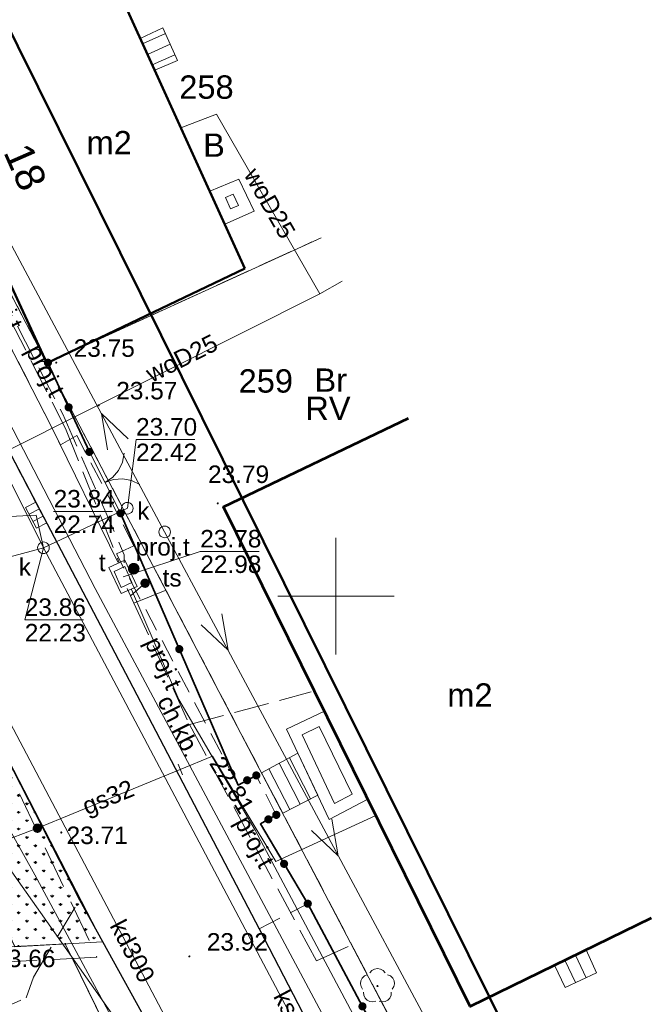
# Model space of a CAD drawing. Extents: x 5491059 to 5491327, y 5912942 to 5913063.
# Tile 48 of 49: x 5491236 to 5491264, y 5912983 to 5913025. Entities that reach past the tile are written whole.
import ezdxf
from ezdxf.enums import TextEntityAlignment as Align

# ---------------------------------------------------------------- set-up
doc = ezdxf.new("R2010")
doc.units = 0
for name, pattern in [('DGN Style 3', [2.568211, 1.834436, -0.733774]), ('PRZER1-1', [1, 0.5, -0.5]), ('PRZER2-1', [1.5, 1, -0.5]), ('PRZER3-1', [2, 1.5, -0.5])]:
    doc.linetypes.add(name, pattern=pattern)
doc.layers.get('0').update_dxf_attribs({"linetype": 'CONTINUOUS'})
doc.layers.add('AK_rośliny', color=7, linetype='CONTINUOUS')
for name, color, linetype, lineweight in [('GEPADR_O', 7, 'CONTINUOUS', 18), ('GEPPGD', 7, 'CONTINUOUS', 18), ('GESBTO', 7, 'CONTINUOUS', 18), ('GESBZO', 7, 'CONTINUOUS', 50), ('GESBZO_O', 7, 'CONTINUOUS', 50), ('GESDZI', 7, 'CONTINUOUS', 18), ('GESDZI_O', 7, 'CONTINUOUS', 18), ('GESKKL', 82, 'CONTINUOUS', 18), ('GESKKL_O', 82, 'CONTINUOUS', 18), ('GESSCH', 7, 'CONTINUOUS', 18), ('GESUZY', 96, 'CONTINUOUS', 18), ('GESUZY_O', 96, 'CONTINUOUS', 18), ('GSLKBR', 7, 'CONTINUOUS', 18), ('GSLKOG', 7, 'CONTINUOUS', 35), ('GSLKRW', 7, 'CONTINUOUS', 25), ('GSPRDL', 96, 'CONTINUOUS', 18), ('GSPWPS', 7, 'CONTINUOUS', 13), ('GSPWPS_O', 7, 'CONTINUOUS', 13), ('GSSKOA', 7, 'CONTINUOUS', 18), ('GSSKOD', 7, 'CONTINUOUS', 18), ('GSSKOD_O', 7, 'CONTINUOUS', 18), ('GULEPR', 1, 'CONTINUOUS', 18), ('GULGPR', 52, 'CONTINUOUS', 18), ('GULGPR_O', 52, 'CONTINUOUS', 18), ('GULKPR', 36, 'CONTINUOUS', 18), ('GULKPR_O', 36, 'CONTINUOUS', 18), ('GULTPR', 30, 'CONTINUOUS', 18), ('GULTPR_O', 30, 'CONTINUOUS', 18), ('GULWPR', 5, 'CONTINUOUS', 18), ('GULWPR_O', 5, 'CONTINUOUS', 18), ('GUPGZA', 52, 'CONTINUOUS', 18), ('GUPISN', 7, 'CONTINUOUS', 18), ('GUPIWZ', 7, 'CONTINUOUS', 18), ('GUPIWZ_O', 7, 'CONTINUOUS', 18), ('GUPKKS', 36, 'CONTINUOUS', 18), ('GUPKSD', 36, 'CONTINUOUS', 18), ('GUPKSD_O', 36, 'CONTINUOUS', 18), ('GUPPRZ_O', 7, 'CONTINUOUS', 18), ('GUPTST', 30, 'CONTINUOUS', 18), ('GUPTST_O', 30, 'CONTINUOUS', 18), ('GUPTUT', 30, 'CONTINUOUS', 18), ('GUPTUT_O', 30, 'CONTINUOUS', 18), ('GUPZCP', 7, 'CONTINUOUS', 18), ('GUSIKP', 7, 'CONTINUOUS', 18), ('Siatka krzyży', 7, 'CONTINUOUS', 18), ('Zakres opracowania', 1, 'DGN Style 3', 50)]:
    doc.layers.add(name, color=color, linetype=linetype, lineweight=lineweight)
doc.styles.add('Arial', font='arial.ttf')

# ---------------------------------------------------------------- blocks, each defined once
blk = doc.blocks.new('D_GSPWPS1')
blk.add_hatch(color=0).paths.add_polyline_path([(-0.045, 0), (-0.043467, -0.011647), (-0.038971, -0.0225), (-0.03182, -0.03182), (-0.0225, -0.038971), (-0.011647, -0.043467), (0, -0.045), (0.011647, -0.043467), (0.0225, -0.038971), (0.03182, -0.03182), (0.038971, -0.0225), (0.043467, -0.011647), (0.045, 0), (0.043467, 0.011647), (0.038971, 0.0225), (0.03182, 0.03182), (0.0225, 0.038971), (0.011647, 0.043467), (0, 0.045), (-0.011647, 0.043467), (-0.0225, 0.038971), (-0.03182, 0.03182), (-0.038971, 0.0225), (-0.043467, 0.011647)])
blk = doc.blocks.new('D_GSPRDL1')
blk.add_hatch(color=0).paths.add_polyline_path([(0, -0.045), (0.013906, -0.042798), (0.02645, -0.036406), (0.036406, -0.02645), (0.042798, -0.013906), (0.045, 0), (0.042798, 0.013906), (0.036406, 0.02645), (0.02645, 0.036406), (0.013906, 0.042798), (0, 0.045), (-0.013906, 0.042798), (-0.02645, 0.036406), (-0.036406, 0.02645), (-0.042798, 0.013906), (-0.045, 0), (-0.042798, -0.013906), (-0.036406, -0.02645), (-0.02645, -0.036406), (-0.013906, -0.042798)])
at = {"color": 0}
for points in [[(-0.635969, -0.134326), (-0.70458, -0.024001), (-0.731429, 0.103115), (-0.713292, 0.231763), (-0.652348, 0.346501), (-0.55591, 0.433559), (-0.435555, 0.482485)], [(-0.324277, 0.563333), (-0.240553, 0.662679), (-0.127956, 0.727494), (0, 0.75), (0.127956, 0.727494), (0.240553, 0.662679), (0.324277, 0.563333)], [(0.435555, 0.482485), (0.55591, 0.433559), (0.652348, 0.346501), (0.713292, 0.231763), (0.731429, 0.103115), (0.70458, -0.024001), (0.635969, -0.134326)], [(-0.068773, -0.646351), (-0.194901, -0.677512), (-0.324092, -0.663766), (-0.440839, -0.606763), (-0.531129, -0.513345), (-0.584125, -0.394725), (-0.593465, -0.265141)], [(0.593465, -0.265141), (0.584125, -0.394725), (0.531129, -0.513345), (0.440839, -0.606763), (0.324092, -0.663766), (0.194901, -0.677512), (0.068773, -0.646351)]]:
    blk.add_lwpolyline(points, dxfattribs=at)
blk = doc.blocks.new('D_GUPZCP1')
at = {"color": 0}
blk.add_lwpolyline([(0, 0.25), (0, -0.25)], dxfattribs=at)
blk = doc.blocks.new('D_GUPKSD1_1')
at = {"color": 0}
blk.add_lwpolyline([(0, 0.25), (0.064705, 0.241481), (0.125, 0.216506), (0.176777, 0.176777), (0.216506, 0.125), (0.241481, 0.064705), (0.25, 0), (0.241481, -0.064705), (0.216506, -0.125), (0.176777, -0.176777), (0.125, -0.216506), (0.064705, -0.241481), (0, -0.25), (-0.064705, -0.241481), (-0.125, -0.216506), (-0.176777, -0.176777), (-0.216506, -0.125), (-0.241481, -0.064705), (-0.25, 0), (-0.241481, 0.064705), (-0.216506, 0.125), (-0.176777, 0.176777), (-0.125, 0.216506), (-0.064705, 0.241481)], close=True, dxfattribs=at)
blk = doc.blocks.new('D_GUPKKS1')
at = {"color": 0}
blk.add_lwpolyline([(0.5, -0.25), (-0.5, -0.25), (-0.5, 0.25), (0.5, 0.25)], close=True, dxfattribs=at)
for points in [[(-0.175, -0.25), (-0.175, 0.25)], [(0.175, -0.25), (0.175, 0.25)]]:
    blk.add_lwpolyline(points, dxfattribs=at)
blk = doc.blocks.new('D_GUPGZA1')
blk.add_hatch(color=0).paths.add_polyline_path([(-0.2, 0), (-0.193185, -0.051764), (-0.173205, -0.1), (-0.141421, -0.141421), (-0.1, -0.173205), (-0.051764, -0.193185), (0, -0.2), (0.051764, -0.193185), (0.1, -0.173205), (0.141421, -0.141421), (0.173205, -0.1), (0.193185, -0.051764), (0.2, 0), (0.193185, 0.051764), (0.173205, 0.1), (0.141421, 0.141421), (0.1, 0.173205), (0.051764, 0.193185), (0, 0.2), (-0.051764, 0.193185), (-0.1, 0.173205), (-0.141421, 0.141421), (-0.173205, 0.1), (-0.193185, 0.051764)])
blk = doc.blocks.new('D_GUPTST1')
blk.add_hatch(color=0).paths.add_polyline_path([(-0.25, 0), (-0.241481, -0.064705), (-0.216506, -0.125), (-0.176777, -0.176777), (-0.125, -0.216506), (-0.064705, -0.241481), (0, -0.25), (0.064705, -0.241481), (0.125, -0.216506), (0.176777, -0.176777), (0.216506, -0.125), (0.241481, -0.064705), (0.25, 0), (0.241481, 0.064705), (0.216506, 0.125), (0.176777, 0.176777), (0.125, 0.216506), (0.064705, 0.241481), (0, 0.25), (-0.064705, 0.241481), (-0.125, 0.216506), (-0.176777, 0.176777), (-0.216506, 0.125), (-0.241481, 0.064705)])
blk = doc.blocks.new('D_GUPTUT1')
blk.add_hatch(color=0).paths.add_polyline_path([(-0.2, 0), (-0.193185, -0.051764), (-0.173205, -0.1), (-0.141421, -0.141421), (-0.1, -0.173205), (-0.051764, -0.193185), (0, -0.2), (0.051764, -0.193185), (0.1, -0.173205), (0.141421, -0.141421), (0.173205, -0.1), (0.193185, -0.051764), (0.2, 0), (0.193185, 0.051764), (0.173205, 0.1), (0.141421, 0.141421), (0.1, 0.173205), (0.051764, 0.193185), (0, 0.2), (-0.051764, 0.193185), (-0.1, 0.173205), (-0.141421, 0.141421), (-0.173205, 0.1), (-0.193185, 0.051764)])
blk = doc.blocks.new('D_GUPIWZ1_3')
at = {"color": 0}
blk.add_lwpolyline([(0.375, -0.25), (-0.375, -0.25), (-0.375, 0.25), (0.375, 0.25)], close=True, dxfattribs=at)
blk = doc.blocks.new('D_GUPIWZ1_1')
at = {"color": 0}
blk.add_lwpolyline([(0, 0.25), (0.064705, 0.241481), (0.125, 0.216506), (0.176777, 0.176777), (0.216506, 0.125), (0.241481, 0.064705), (0.25, 0), (0.241481, -0.064705), (0.216506, -0.125), (0.176777, -0.176777), (0.125, -0.216506), (0.064705, -0.241481), (0, -0.25), (-0.064705, -0.241481), (-0.125, -0.216506), (-0.176777, -0.176777), (-0.216506, -0.125), (-0.241481, -0.064705), (-0.25, 0), (-0.241481, 0.064705), (-0.216506, 0.125), (-0.176777, 0.176777), (-0.125, 0.216506), (-0.064705, 0.241481)], close=True, dxfattribs=at)
blk = doc.blocks.new('D_GUPISN1')
at = {"color": 0}
blk.add_lwpolyline([(0, 0.25), (0.064705, 0.241481), (0.125, 0.216506), (0.176777, 0.176777), (0.216506, 0.125), (0.241481, 0.064705), (0.25, 0), (0.241481, -0.064705), (0.216506, -0.125), (0.176777, -0.176777), (0.125, -0.216506), (0.064705, -0.241481), (0, -0.25), (-0.064705, -0.241481), (-0.125, -0.216506), (-0.176777, -0.176777), (-0.216506, -0.125), (-0.241481, -0.064705), (-0.25, 0), (-0.241481, 0.064705), (-0.216506, 0.125), (-0.176777, 0.176777), (-0.125, 0.216506), (-0.064705, 0.241481)], close=True, dxfattribs=at)
blk = doc.blocks.new('D_GEPPGD1_2')
blk.add_hatch(color=0).paths.add_polyline_path([(0, -0.045), (0.013906, -0.042798), (0.02645, -0.036406), (0.036406, -0.02645), (0.042798, -0.013906), (0.045, 0), (0.042798, 0.013906), (0.036406, 0.02645), (0.02645, 0.036406), (0.013906, 0.042798), (0, 0.045), (-0.013906, 0.042798), (-0.02645, 0.036406), (-0.036406, 0.02645), (-0.042798, 0.013906), (-0.045, 0), (-0.042798, -0.013906), (-0.036406, -0.02645), (-0.02645, -0.036406), (-0.013906, -0.042798)])
blk = doc.blocks.new('D_KOLO')
blk.add_hatch(color=0).paths.add_polyline_path([(-0.175, 0), (-0.169037, -0.045293), (-0.151554, -0.0875), (-0.123744, -0.123744), (-0.0875, -0.151554), (-0.045293, -0.169037), (0, -0.175), (0.045293, -0.169037), (0.0875, -0.151554), (0.123744, -0.123744), (0.151554, -0.0875), (0.169037, -0.045293), (0.175, 0), (0.169037, 0.045293), (0.151554, 0.0875), (0.123744, 0.123744), (0.0875, 0.151554), (0.045293, 0.169037), (0, 0.175), (-0.045293, 0.169037), (-0.0875, 0.151554), (-0.123744, 0.123744), (-0.151554, 0.0875), (-0.169037, 0.045293)])
blk = doc.blocks.new('D_GSLKOG1')
blk.add_hatch(color=0).paths.add_polyline_path([(-0.175, 0), (-0.169037, -0.045293), (-0.151554, -0.0875), (-0.123744, -0.123744), (-0.0875, -0.151554), (-0.045293, -0.169037), (0, -0.175), (0.045293, -0.169037), (0.0875, -0.151554), (0.123744, -0.123744), (0.151554, -0.0875), (0.169037, -0.045293), (0.175, 0), (0.169037, 0.045293), (0.151554, 0.0875), (0.123744, 0.123744), (0.0875, 0.151554), (0.045293, 0.169037), (0, 0.175), (-0.045293, 0.169037), (-0.0875, 0.151554), (-0.123744, 0.123744), (-0.151554, 0.0875), (-0.169037, 0.045293)])
blk = doc.blocks.new('D_GSLKBR1')
at = {"color": 0}
for points in [[(1.299038, 0.75), (1.06066, 0.43934), (0.75, 0.200962), (0.388229, 0.051111), (0, 0)], [(0, 0), (0.388229, -0.051111), (0.75, -0.200962), (1.06066, -0.43934), (1.299038, -0.75)]]:
    blk.add_lwpolyline(points, dxfattribs=at)
blk = doc.blocks.new('D_SUEP1')
at = {"color": 0}
blk.add_lwpolyline([(-0.75, -0.5), (0.75, 0), (-0.75, 0.5)], dxfattribs=at)
blk = doc.blocks.new('0')
at = {"linetype": 'Continuous', "lineweight": 5, "true_color": 0xc8c92d, "transparency": 33554534}
h = blk.add_hatch(dxfattribs=at)
h.set_pattern_fill('GRASS', color=52, scale=0.02)
h.set_pattern_definition([(90, (5491340.91723, 5912991.77712), (-0.3592102, 0.3592102), [0.09525, -0.6231705]), (45, (5491340.91723, 5912991.7771), (-0.3592102, 0.3592102), [0.09525, -0.41275]), (135, (5491340.91723, 5912991.7771), (-0.3592102, -0.3592102), [0.09525, -0.41275])])
h.paths.add_polyline_path([(5491281.949, 5913006.186), (5491279.417, 5913004.881), (5491290.369, 5912982.438), (5491294.129, 5912982.647)])
at = {"layer": 'AK_rośliny', "color": 9, "linetype": 'Continuous', "lineweight": 0, "true_color": 0xc7c8ca}
for p, q in [((5491281.949, 5913006.186, -9.583), (5491279.417, 5913004.881, -9.583)), ((5491294.129, 5912982.647, 0.477), (5491281.949, 5913006.186, -9.583)), ((5491279.417, 5913004.881, -9.583), (5491290.369, 5912982.438, 0.477)), ((5491290.369, 5912982.438, 0.477), (5491294.129, 5912982.647, 0.477))]:
    blk.add_line(p, q, dxfattribs=at)

msp = doc.modelspace()

# ---------------------------------------------------------------- linework, layer by layer
at = {"color": 1, "linetype": 'DGN Style 3', "lineweight": 20}
for p, q in [((5491225.44156, 5913014.75118, 10.06), (5491239.74732, 5912984.52792, 10.06)), ((5491239.74732, 5912984.52792, 10.06), (5491203.03444, 5912982.6179, 10.06))]:
    msp.add_line(p, q, dxfattribs=at)
at = {"layer": 'GESBTO', "color": 252, "linetype": 'Continuous', "lineweight": 18, "true_color": 0x939598, "elevation": 10.18}
for points in [[(5491244.58545, 5913017.36499), (5491245.83398, 5913017.87821), (5491246.48659, 5913016.50662), (5491245.22729, 5913015.95531)], [(5491245.25556, 5913017.09985), (5491245.58599, 5913017.23568), (5491245.81341, 5913016.75772), (5491245.47816, 5913016.61096)], [(5491249.50238, 5912995.07483), (5491247.8787, 5912994.30664), (5491249.70015, 5912990.43822), (5491251.36385, 5912991.30434)], [(5491249.27172, 5912994.41256), (5491248.54366, 5912994.06811), (5491249.93084, 5912991.12202), (5491250.69885, 5912991.52184)]]:
    msp.add_lwpolyline(points, close=True, dxfattribs=at)
at = {"layer": 'GESBZO', "color": 252, "linetype": 'Continuous', "lineweight": 50, "true_color": 0x939598, "elevation": 10.18}
msp.add_lwpolyline([(5491246.09371, 5913014.0524), (5491237.6, 5913010), (5491231.33, 5913023.54), (5491239.98, 5913027.48)], close=True, dxfattribs=at)
at = {"layer": 'GESBZO', "color": 252, "linetype": 'Continuous', "lineweight": 53, "true_color": 0x939598, "elevation": 10.18, "flags": 128}
msp.add_lwpolyline([(5491263.52463, 5912986.19688), (5491255.75, 5912982.42), (5491245.18, 5913003.83), (5491253.1149, 5913007.63308)], dxfattribs=at)
at = {"layer": 'GESDZI', "color": 252, "linetype": 'Continuous', "lineweight": 13, "true_color": 0x939598, "elevation": 10.22, "flags": 128}
for points in [[(5491256.08236, 5912974.72878), (5491255.96, 5912974.97), (5491237.6, 5913010), (5491229.38, 5913025.75), (5491224.63, 5913035.27), (5491222.33, 5913039.88), (5491219.13615, 5913046.27981)], [(5491209.5817, 5913041.91374), (5491212.9, 5913034.29), (5491217.7, 5913023.67), (5491222.72, 5913013.04), (5491234.92, 5912987.71), (5491236.23, 5912984.98), (5491238.39, 5912985.1), (5491245.88014, 5912969.79957)], [(5491240.49036, 5913030.31232), (5491229.38, 5913025.75), (5491237.6, 5913010), (5491249.35807, 5913015.36932)], [(5491249.35807, 5913015.36932), (5491237.6, 5913010), (5491255.96, 5912974.97), (5491256.08236, 5912974.72878)], [(5491245.88014, 5912969.79957), (5491238.39, 5912985.1), (5491236.23, 5912984.98), (5491204.74, 5912982.92), (5491191.11, 5912982.06), (5491193.3213, 5912961.08015)]]:
    msp.add_lwpolyline(points, dxfattribs=at)
at = {"layer": 'GESKKL', "color": 252, "linetype": 'PRZER3-1', "lineweight": 13, "true_color": 0x939598, "elevation": 10.06}
for points in [[(5491256.08236, 5912974.72878), (5491255.96, 5912974.97), (5491237.6, 5913010), (5491249.35807, 5913015.36932)], [(5491245.88014, 5912969.79957), (5491238.39, 5912985.1), (5491236.23, 5912984.98), (5491204.74, 5912982.92), (5491191.11, 5912982.06), (5491193.3213, 5912961.08015)]]:
    msp.add_lwpolyline(points, dxfattribs=at)
at = {"layer": 'GESSCH', "color": 252, "linetype": 'Continuous', "lineweight": 18, "true_color": 0x939598, "elevation": 10.18}
for points in [[(5491242.22413, 5913022.5512), (5491243.20025, 5913022.96988), (5491242.57961, 5913024.36378), (5491241.6062, 5913023.90836)], [(5491246.8081, 5912992.43573), (5491247.7193, 5912990.69756), (5491249.21479, 5912991.46903), (5491248.36561, 5912993.27252)], [(5491259.37627, 5912984.18163), (5491259.83026, 5912983.22959), (5491261.16742, 5912983.85914), (5491260.72869, 5912984.83862)]]:
    msp.add_lwpolyline(points, close=True, dxfattribs=at)
for points in [[(5491242.68655, 5913024.1236), (5491241.70682, 5913023.68737)], [(5491242.88993, 5913023.66683), (5491241.91402, 5913023.2323)], [(5491243.09331, 5913023.21006), (5491242.12121, 5913022.77723)], [(5491248.9114, 5912991.31252), (5491248.00128, 5912993.07678)], [(5491248.02269, 5912990.85406), (5491247.12024, 5912992.60343)], [(5491248.46704, 5912991.08329), (5491247.56076, 5912992.8401)], [(5491260.72502, 5912983.65086), (5491260.27059, 5912984.61608)], [(5491260.27265, 5912983.43788), (5491259.82081, 5912984.39758)]]:
    msp.add_lwpolyline(points, dxfattribs=at)
at = {"layer": 'GESUZY', "color": 252, "linetype": 'PRZER1-1', "lineweight": 13, "true_color": 0x939598, "elevation": 10.08}
for points in [[(5491256.08236, 5912974.72878), (5491255.96, 5912974.97), (5491237.6, 5913010), (5491229.38, 5913025.75), (5491219.13573, 5913046.27962)], [(5491209.5817, 5913041.91374), (5491212.9, 5913034.29), (5491217.7, 5913023.67), (5491222.72, 5913013.04), (5491234.92, 5912987.71), (5491236.23, 5912984.98), (5491238.39, 5912985.1), (5491245.88014, 5912969.79957)], [(5491240.49036, 5913030.31232), (5491229.38, 5913025.75), (5491237.6, 5913010), (5491249.35807, 5913015.36932)], [(5491256.08236, 5912974.72878), (5491255.96, 5912974.97), (5491237.6, 5913010), (5491249.35807, 5913015.36932)], [(5491245.88014, 5912969.79957), (5491238.39, 5912985.1), (5491236.23, 5912984.98), (5491204.74, 5912982.92), (5491191.11, 5912982.06), (5491193.3213, 5912961.08015)]]:
    msp.add_lwpolyline(points, dxfattribs=at)
at = {"layer": 'GSLKBR', "color": 252, "linetype": 'Continuous', "lineweight": 18, "true_color": 0x939598, "elevation": 10.18}
msp.add_lwpolyline([(5491240.75986, 5913003.56047), (5491239.42136, 5913006.19051)], dxfattribs=at)
at = {"layer": 'GSLKOG', "color": 252, "linetype": 'Continuous', "lineweight": 35, "true_color": 0x939598, "elevation": 10.18}
for points in [[(5491239.42136, 5913006.19051), (5491237.6428, 5913010.01391)], [(5491240.75986, 5913003.56047), (5491245.8, 5912991.91), (5491246.58, 5912992.32)], [(5491247.44, 5912990.63), (5491246.76, 5912990.24), (5491248.79, 5912986.82)], [(5491253.48, 5912978.02), (5491248.79, 5912986.82)]]:
    msp.add_lwpolyline(points, dxfattribs=at)
at = {"layer": 'GSLKRW', "color": 252, "linetype": 'Continuous', "lineweight": 30, "true_color": 0x939598, "elevation": 10.18, "flags": 128}
for points in [[(5491216.73249, 5913045.18142), (5491218.21448, 5913042.03219), (5491225.2799, 5913027.39856), (5491234.22414, 5913009.53654), (5491241.13079, 5912996.41127), (5491246.71, 5912985.74), (5491253.15671, 5912973.29674)], [(5491211.20356, 5913042.65488), (5491213.13289, 5913038.49436), (5491214.06456, 5913036.60143), (5491221.0767, 5913022.12972), (5491224.21052, 5913015.72354), (5491229.30661, 5913005.79402), (5491234.25036, 5912996.23932), (5491239.00109, 5912986.9879), (5491243.09721, 5912979.55376), (5491247.68162, 5912970.62839)]]:
    msp.add_lwpolyline(points, dxfattribs=at)
at = {"layer": 'GSSKOA', "color": 252, "linetype": 'PRZER3-1', "lineweight": 13, "true_color": 0x939598, "elevation": 10.18}
for points in [[(5491253.15671, 5912973.29674), (5491246.71, 5912985.74), (5491241.13079, 5912996.41127), (5491234.22414, 5913009.53654), (5491225.2799, 5913027.39856), (5491218.21448, 5913042.03219), (5491216.73249, 5913045.18142)], [(5491211.20356, 5913042.65488), (5491213.13289, 5913038.49436), (5491214.06456, 5913036.60143), (5491221.0767, 5913022.12972), (5491224.21052, 5913015.72354), (5491229.30661, 5913005.79402), (5491234.25036, 5912996.23932), (5491239.00109, 5912986.9879), (5491243.09721, 5912979.55376), (5491247.68162, 5912970.62839)]]:
    msp.add_lwpolyline(points, dxfattribs=at)
at = {"layer": 'GSSKOA', "color": 252, "linetype": 'PRZER3-1', "lineweight": 18, "true_color": 0x939598, "elevation": 10.18}
msp.add_lwpolyline([(5491239, 5912986.99), (5491242.99, 5912979.75), (5491239.43, 5912979.22), (5491232.82, 5912976.93), (5491231.46, 5912980.45), (5491236.71, 5912982.79), (5491237.02, 5912983.67)], close=True, dxfattribs=at)
at = {"layer": 'GSSKOD', "color": 252, "linetype": 'PRZER2-1', "lineweight": 13, "true_color": 0x939598, "elevation": 10.18}
for points in [[(5491225.2799, 5913027.39856), (5491234.22414, 5913009.53654), (5491241.13079, 5912996.41127), (5491246.71, 5912985.74), (5491248.79, 5912986.82), (5491246.76, 5912990.24), (5491247.44, 5912990.63), (5491246.58, 5912992.32), (5491245.8, 5912991.91), (5491240.58, 5913001.82), (5491241.33, 5913002.17), (5491238.88, 5913006.9), (5491238.18, 5913006.5), (5491232.9, 5913016.89), (5491233.18, 5913017.02), (5491232.71, 5913018.05), (5491232.39, 5913017.91), (5491229.83, 5913022.98), (5491231.31, 5913023.68), (5491230, 5913026.14)], [(5491246.71, 5912985.74), (5491248.79, 5912986.82), (5491253.48, 5912978.02), (5491255.42, 5912974.46), (5491255.44227, 5912974.41547)], [(5491253.15671, 5912973.29674), (5491246.71, 5912985.74)]]:
    msp.add_lwpolyline(points, dxfattribs=at)
at = {"layer": 'GULEPR', "color": 252, "linetype": 'Continuous', "lineweight": 13, "true_color": 0x939598, "elevation": 10.14, "flags": 128}
for points in [[(5491220.47896, 5913046.89343), (5491225.494, 5913034.866), (5491242.65037, 5913002.75964), (5491257.35325, 5912975.35085)], [(5491253.90012, 5912973.66062), (5491253.455, 5912974.53), (5491239.673, 5913000.332), (5491235.484, 5913008.407), (5491223.491, 5913032.488), (5491219.052, 5913041.607), (5491217.3607, 5913045.46849)]]:
    msp.add_lwpolyline(points, dxfattribs=at)
at = {"layer": 'GULGPR', "color": 252, "linetype": 'Continuous', "lineweight": 13, "true_color": 0x939598, "elevation": 10.14, "flags": 128}
msp.add_lwpolyline([(5491214.624, 5913034.369), (5491223.49, 5913014.031), (5491224.64101, 5913011.66159), (5491235.453, 5912989.4047), (5491235.926, 5912988.431), (5491245.419, 5912974.974), (5491247.31816, 5912970.46117)], dxfattribs=at)
at = {"layer": 'GULGPR', "color": 252, "linetype": 'Continuous', "lineweight": 18, "true_color": 0x939598}
for points, elevation in [([(5491251.70872, 5912990.60578), (5491247.415, 5912988.625), (5491244.707, 5912993.141), (5491243.31858, 5912992.57148)], 10.14), ([(5491243.31858, 5912992.57148), (5491237.191, 5912990.058)], 10.14), ([(5491237.191, 5912990.058), (5491235.453, 5912989.4047)], 10.14), ([(5491237.191, 5912990.058), (5491235.453, 5912989.4047)], 10.12)]:
    msp.add_lwpolyline(points, dxfattribs=dict(at, elevation=elevation))
at = {"layer": 'GULKPR', "color": 252, "linetype": 'Continuous', "lineweight": 18, "true_color": 0x939598, "elevation": 10.14}
for points in [[(5491237.453, 5913002.08), (5491220.87277, 5913035.29164)], [(5491241.05051, 5913003.77409), (5491237.453, 5913002.08)], [(5491231.46, 5913003.19), (5491237.14, 5913003.48)], [(5491237.453, 5913002.08), (5491237.14, 5913003.48)], [(5491237.453, 5913002.08), (5491232.2, 5913000.66)]]:
    msp.add_lwpolyline(points, dxfattribs=at)
at = {"layer": 'GULKPR', "color": 252, "linetype": 'Continuous', "lineweight": 13, "true_color": 0x939598, "elevation": 10.14, "flags": 128}
for points in [[(5491231.46, 5913003.19), (5491248.46677, 5912971.00112)], [(5491252.77668, 5912973.11072), (5491237.453, 5913002.08)]]:
    msp.add_lwpolyline(points, dxfattribs=at)
at = {"layer": 'GULTPR', "color": 252, "linetype": 'Continuous', "lineweight": 13, "true_color": 0x939598, "elevation": 10.14, "flags": 128}
for points in [[(5491240.641, 5913001.459), (5491237.743, 5913007.38), (5491229.415, 5913023.532), (5491228.129, 5913026.236), (5491223.36, 5913035.336), (5491218.46949, 5913045.97517)], [(5491254.93612, 5912974.16772), (5491246.527, 5912989.971), (5491243.258, 5912995.581), (5491241.225, 5913000.285)]]:
    msp.add_lwpolyline(points, dxfattribs=at)
at = {"layer": 'GULTPR', "color": 252, "linetype": 'PRZER3-1', "lineweight": 18, "true_color": 0x939598, "elevation": 10.14}
for points in [[(5491234.64, 5913015.68), (5491234.19, 5913015.45), (5491238.4, 5913007.2), (5491240.7, 5913001.44)], [(5491234.81, 5913015.29), (5491234.5, 5913015.13), (5491238.28, 5913007.81), (5491240.92, 5913001.78), (5491240.92, 5913001.43)], [(5491241.04, 5913000.34), (5491241.18, 5913000.02), (5491241.81, 5913000.56)], [(5491241.18, 5913000.02), (5491241.33, 5912999.71), (5491242.68, 5913000.25)], [(5491241.33, 5912999.71), (5491243.72, 5912994.5), (5491248.94, 5912995.9)], [(5491243.72, 5912994.5), (5491249.16, 5912984.37), (5491250.64, 5912985.04)]]:
    msp.add_lwpolyline(points, dxfattribs=at)
at = {"layer": 'GULWPR', "color": 252, "linetype": 'Continuous', "lineweight": 18, "true_color": 0x939598, "elevation": 10.14}
msp.add_lwpolyline([(5491243.35106, 5913020.07611), (5491244.87485, 5913020.66291), (5491249.3106, 5913012.96085)], dxfattribs=at)
at = {"layer": 'GULWPR', "color": 252, "linetype": 'Continuous', "lineweight": 13, "true_color": 0x939598, "elevation": 10.14, "flags": 128}
for points in [[(5491250.25859, 5913013.51494), (5491249.3106, 5913012.96085), (5491229.15585, 5913002.86989)], [(5491246.71662, 5912970.18442), (5491246.06344, 5912971.41256), (5491237.07907, 5912988.05733), (5491228.911, 5913002.69902)]]:
    msp.add_lwpolyline(points, dxfattribs=at)
at = {"layer": 'GUPPRZ_O', "color": 252, "linetype": 'Continuous', "lineweight": 13, "true_color": 0x939598, "elevation": 10.8, "flags": 128}
for points in [[(5491241.05051, 5913003.77409), (5491241.42284, 5913006.71837), (5491243.94284, 5913006.71837)], [(5491237.89, 5913003.63554), (5491240.41, 5913003.63554)], [(5491237.453, 5913002.08), (5491236.65191, 5912998.98794), (5491239.17191, 5912998.98794)], [(5491240.86807, 5913000.82726), (5491244.17824, 5913001.92193), (5491246.69824, 5913001.92193)]]:
    msp.add_lwpolyline(points, dxfattribs=at)
at = {"layer": 'GUSIKP', "color": 252, "linetype": 'Continuous', "lineweight": 18, "true_color": 0x939598, "elevation": 10.14}
msp.add_lwpolyline([(5491240.257, 5913001.238), (5491240.949, 5913001.548), (5491241.471, 5913000.422), (5491240.789, 5913000.123)], close=True, dxfattribs=at)
at = {"layer": 'Siatka krzyży', "color": 252, "linetype": 'Continuous', "true_color": 0x939598, "elevation": 100, "flags": 128}
for points in [[(5491250, 5913000), (5491250, 5913002.5)], [(5491252.5, 5913000), (5491247.5, 5913000)], [(5491252.5, 5913000), (5491247.5, 5913000)], [(5491250, 5913000), (5491250, 5912997.5)]]:
    msp.add_lwpolyline(points, dxfattribs=at)
at = {"layer": 'Zakres opracowania', "color": 6, "linetype": 'Continuous', "ltscale": 0.5, "flags": 128}
msp.add_lwpolyline([(5491202.66694, 5912975.10643), (5491257.43858, 5912981.08121), (5491234.58112, 5913027.14092), (5491186.4563, 5913003.82328)], close=True, dxfattribs=at)

# ---------------------------------------------------------------- block references
at = {"layer": 'AK_rośliny', "linetype": 'Continuous', "lineweight": 5, "transparency": 33554534}
msp.add_blockref('0', (-54.1444, 2.53468, 19.74335), dxfattribs=at)
at = {"layer": 'GEPPGD', "color": 252, "linetype": 'Continuous', "lineweight": 18, "true_color": 0x939598}
for p in [(5491237.6, 5913010, 10.24), (5491238.39, 5912985.1, 10.24)]:
    msp.add_blockref('D_GEPPGD1_2', p, dxfattribs=at)
at = {"layer": 'GSLKBR', "color": 252, "linetype": 'Continuous', "lineweight": 18, "true_color": 0x939598, "rotation": 26.97284335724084}
msp.add_blockref('D_GSLKBR1', (5491240.09061, 5913004.87549, 10.18), dxfattribs=at)
at = {"layer": 'GSLKOG', "color": 252, "linetype": 'Continuous', "lineweight": 35, "true_color": 0x939598}
for name, p, rotation in [('D_GSLKOG1', (5491237.6428, 5913010.01391, 10.18), 114.9468715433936), ('D_KOLO', (5491238.53208, 5913008.10221, 10.18), 114.9468715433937), ('D_KOLO', (5491238.53208, 5913008.10221, 10.18), 114.9468715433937), ('D_GSLKOG1', (5491239.42136, 5913006.19051, 10.18), 114.9468715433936), ('D_GSLKOG1', (5491240.75986, 5913003.56047, 10.18), 293.3939006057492), ('D_KOLO', (5491243.27993, 5912997.73524, 10.18), 293.3939006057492), ('D_KOLO', (5491243.27993, 5912997.73524, 10.18), 293.3939006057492), ('D_GSLKOG1', (5491246.58, 5912992.32, 10.18), 27.72825742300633), ('D_KOLO', (5491246.19, 5912992.115, 10.18), 27.7282574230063), ('D_KOLO', (5491246.19, 5912992.115, 10.18), 27.7282574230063), ('D_GSLKOG1', (5491247.44, 5912990.63, 10.18), 209.8355390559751), ('D_KOLO', (5491247.1, 5912990.435, 10.18), 209.8355390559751), ('D_KOLO', (5491247.1, 5912990.435, 10.18), 209.8355390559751), ('D_KOLO', (5491247.775, 5912988.53, 10.18), 300.6919804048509), ('D_KOLO', (5491247.775, 5912988.53, 10.18), 300.6919804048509), ('D_GSLKOG1', (5491248.79, 5912986.82, 10.18), 300.6919804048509), ('D_GSLKOG1', (5491248.79, 5912986.82, 10.18), 118.0555875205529), ('D_KOLO', (5491251.135, 5912982.42, 10.18), 118.0555875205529), ('D_KOLO', (5491251.135, 5912982.42, 10.18), 118.0555875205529)]:
    msp.add_blockref(name, p, dxfattribs=dict(at, rotation=rotation))
at = {"layer": 'GSPRDL', "color": 252, "linetype": 'Continuous', "lineweight": 18, "true_color": 0x939598}
msp.add_blockref('D_GSPRDL1', (5491251.779, 5912983.29, 10.12), dxfattribs=at)
at = {"layer": 'GSPWPS', "color": 251, "linetype": 'Continuous', "lineweight": 13, "true_color": 0x636466}
for p in [(5491237.99976, 5913010.01649, 10.08), (5491239.82526, 5913008.19098, 10.08), (5491244.9305, 5913003.98304, 10.08), (5491238.21634, 5912989.87403, 10.08), (5491243.71, 5912984.56, 10.08)]:
    msp.add_blockref('D_GSPWPS1', p, dxfattribs=at)
at = {"layer": 'GULEPR', "color": 252, "linetype": 'Continuous', "lineweight": 18, "true_color": 0x939598}
for p, rotation in [((5491240.29391, 5913007.16952, 10.14), 118.1182904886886), ((5491245.01393, 5912998.35355, 10.14), 298.2104192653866), ((5491249.74104, 5912989.54138, 10.14), 298.2104192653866)]:
    msp.add_blockref('D_SUEP1', p, dxfattribs=dict(at, rotation=rotation))
at = {"layer": 'GUPGZA', "color": 252, "linetype": 'Continuous', "lineweight": 18, "true_color": 0x939598, "rotation": 22.30301649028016}
msp.add_blockref('D_GUPGZA1', (5491237.191, 5912990.058, 10.16), dxfattribs=at)
at = {"layer": 'GUPISN', "color": 252, "linetype": 'Continuous', "lineweight": 18, "true_color": 0x939598}
msp.add_blockref('D_GUPISN1', (5491242.65037, 5913002.75964, 10.16), dxfattribs=at)
at = {"layer": 'GUPIWZ', "color": 252, "linetype": 'Continuous', "lineweight": 18, "true_color": 0x939598}
for p in [(5491241.05051, 5913003.77409, 10.18), (5491237.453, 5913002.08, 10.18)]:
    msp.add_blockref('D_GUPIWZ1_1', p, dxfattribs=at)
at = {"layer": 'GUPIWZ', "color": 252, "linetype": 'Continuous', "lineweight": 18, "true_color": 0x939598, "rotation": 293.9572138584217}
msp.add_blockref('D_GUPIWZ1_3', (5491240.86807, 5913000.82726, 10.18), dxfattribs=at)
at = {"layer": 'GUPKKS', "color": 252, "linetype": 'Continuous', "lineweight": 18, "true_color": 0x939598, "rotation": 297.3137054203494}
msp.add_blockref('D_GUPKKS1', (5491237.14, 5913003.48, 10.16), dxfattribs=at)
at = {"layer": 'GUPKSD', "color": 252, "linetype": 'Continuous', "lineweight": 18, "true_color": 0x939598}
for p in [(5491241.05051, 5913003.77409, 10.16), (5491237.453, 5913002.08, 10.16)]:
    msp.add_blockref('D_GUPKSD1_1', p, dxfattribs=at)
at = {"layer": 'GUPTST', "color": 252, "linetype": 'Continuous', "lineweight": 18, "true_color": 0x939598}
msp.add_blockref('D_GUPTST1', (5491241.324, 5913001.183, 10.16), dxfattribs=at)
at = {"layer": 'GUPTUT', "color": 252, "linetype": 'Continuous', "lineweight": 18, "true_color": 0x939598}
msp.add_blockref('D_GUPTUT1', (5491241.81, 5913000.56, 10.16), dxfattribs=at)
at = {"layer": 'GUPZCP', "color": 252, "linetype": 'Continuous', "lineweight": 18, "true_color": 0x939598, "rotation": 201.7807579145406}
msp.add_blockref('D_GUPZCP1', (5491243.31858, 5912992.57148, 10.16), dxfattribs=at)

# ---------------------------------------------------------------- texts
at = {"layer": 'GEPADR_O', "color": 252, "linetype": 'Continuous', "lineweight": 0, "true_color": 0x939598, "style": 'Arial'}
msp.add_text('18', height=1.25, rotation=293.640006, dxfattribs=at).set_placement((5491235.72033, 5913019.04339))
at = {"layer": 'GESBZO_O', "color": 252, "linetype": 'Continuous', "lineweight": 0, "true_color": 0x939598, "style": 'Arial'}
for p in [(5491240.27184, 5913018.947), (5491255.745, 5912995.26844)]:
    msp.add_text('m2', height=1, dxfattribs=at).set_placement(p, align=Align.CENTER)
at = {"layer": 'GESDZI_O', "color": 251, "linetype": 'Continuous', "lineweight": 0, "true_color": 0x636466, "style": 'Arial'}
for s, p in [('258', (5491243.27912, 5913021.32957)), ('259', (5491245.8259, 5913008.73108))]:
    msp.add_text(s, height=1, dxfattribs=at).set_placement(p)
at = {"layer": 'GESKKL_O', "color": 252, "linetype": 'Continuous', "lineweight": 0, "true_color": 0x939598, "style": 'Arial'}
msp.add_text('RV', height=1, dxfattribs=at).set_placement((5491249.65618, 5913007.5569), align=Align.CENTER)
at = {"layer": 'GESUZY_O', "color": 251, "linetype": 'Continuous', "lineweight": 0, "true_color": 0x636466, "style": 'Arial'}
for s, p in [('B', (5491244.76798, 5913018.83947)), ('Br', (5491249.77594, 5913008.76888))]:
    msp.add_text(s, height=1, dxfattribs=at).set_placement(p, align=Align.CENTER)
at = {"layer": 'GSPWPS_O', "color": 251, "linetype": 'Continuous', "lineweight": 0, "true_color": 0x636466, "style": 'Arial'}
for s, p in [('23.75', (5491238.74976, 5913010.26649)), ('23.57', (5491240.57526, 5913008.44098)), ('23.79', (5491244.51046, 5913004.85705)), ('23.71', (5491238.44499, 5912989.37842)), ('23.92', (5491244.46, 5912984.81))]:
    msp.add_text(s, height=0.75, dxfattribs=at).set_placement(p)
at = {"layer": 'GSSKOD_O', "color": 252, "linetype": 'Continuous', "lineweight": 0, "true_color": 0x939598, "style": 'Arial'}
msp.add_text('ch.kb.', height=0.75, rotation=296.565048, dxfattribs=at).set_placement((5491242.93771, 5912994.26652), align=Align.CENTER)
at = {"layer": 'GULGPR_O', "color": 252, "linetype": 'Continuous', "lineweight": 0, "true_color": 0x939598, "style": 'Arial'}
msp.add_text('gs32', height=0.75, rotation=22.303016, dxfattribs=at).set_placement((5491240.36616, 5912991.04322), align=Align.CENTER)
at = {"layer": 'GULKPR_O', "color": 251, "linetype": 'Continuous', "lineweight": 0, "true_color": 0x636466, "style": 'Arial'}
for s, rotation, p in [('kd300', 297.849411, (5491240.94051, 5912984.6179)), ('ks300', 297.877203, (5491247.94561, 5912981.61616))]:
    msp.add_text(s, height=0.75, rotation=rotation, dxfattribs=at).set_placement(p, align=Align.CENTER)
at = {"layer": 'GULTPR_O', "color": 252, "linetype": 'Continuous', "lineweight": 0, "true_color": 0x939598, "style": 'Arial'}
for rotation, p in [(297.035362, (5491235.40935, 5913012.36207)), (297.311533, (5491237.20154, 5913009.50273)), (294.642494, (5491242.25825, 5912996.98263)), (298.236635, (5491246.18145, 5912989.29615))]:
    msp.add_text('proj.t', height=0.75, rotation=rotation, dxfattribs=at).set_placement(p, align=Align.CENTER)
at = {"layer": 'GULWPR_O', "color": 252, "linetype": 'Continuous', "lineweight": 0, "true_color": 0x939598, "style": 'Arial'}
for rotation, p in [(299.938411, (5491246.83841, 5913016.66541)), (26.595927, (5491243.54795, 5913009.87448))]:
    msp.add_text('woD25', height=0.75, rotation=rotation, dxfattribs=at).set_placement(p, align=Align.CENTER)
at = {"layer": 'GUPIWZ_O', "color": 251, "linetype": 'Continuous', "lineweight": 0, "true_color": 0x636466, "style": 'Arial'}
msp.add_text('t', height=0.75, dxfattribs=at).set_placement((5491240.11807, 5913001.07726), align=Align.RIGHT)
at = {"layer": 'GUPKSD_O', "color": 252, "linetype": 'Continuous', "lineweight": 0, "true_color": 0x939598, "style": 'Arial'}
for p in [(5491241.99738, 5913003.28307), (5491236.91783, 5913000.88696)]:
    msp.add_text('k', height=0.75, dxfattribs=at).set_placement(p, align=Align.RIGHT)
at = {"layer": 'GUPPRZ_O', "color": 251, "linetype": 'Continuous', "lineweight": 0, "true_color": 0x636466, "style": 'Arial'}
for s, p in [('23.70', (5491241.42284, 5913006.89087)), ('22.42', (5491241.42284, 5913005.79587)), ('23.84', (5491237.89, 5913003.80804)), ('22.74', (5491237.89, 5913002.71304)), ('23.78', (5491244.17824, 5913002.09443)), ('22.98', (5491244.17824, 5913000.99943)), ('23.86', (5491236.65191, 5912999.16044)), ('22.23', (5491236.65191, 5912998.06544)), ('23.66', (5491235.34584, 5912984.10185))]:
    msp.add_text(s, height=0.75, dxfattribs=at).set_placement(p)
msp.add_text('22.81', height=0.75, rotation=300.948828, dxfattribs=at).set_placement((5491244.54158, 5912992.8462))
at = {"layer": 'GUPTST_O', "color": 252, "linetype": 'Continuous', "lineweight": 0, "true_color": 0x939598, "style": 'Arial'}
msp.add_text('ts', height=0.75, dxfattribs=at).set_placement((5491242.56337, 5913000.41814))
at = {"layer": 'GUPTUT_O', "color": 252, "linetype": 'Continuous', "lineweight": 0, "true_color": 0x939598, "style": 'Arial'}
msp.add_text('proj.t', height=0.75, dxfattribs=at).set_placement((5491243.73059, 5913001.74603), align=Align.RIGHT)

doc.saveas('drawing.dxf')
